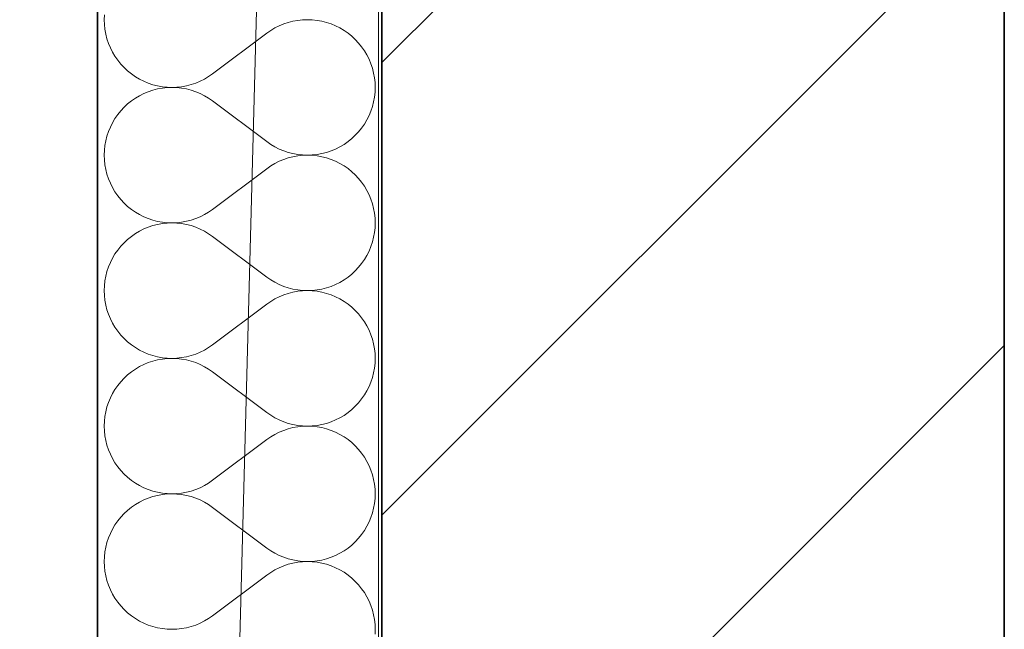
# Model space of a CAD drawing. Header units: millimetres. Extents: x 82175 to 237000, y 24756 to 471700.
# Tile 145 of 256: x 92576 to 93130, y 375511 to 375854. Entities that reach past the tile are written whole.
import ezdxf

# ---------------------------------------------------------------- set-up
doc = ezdxf.new("R2010")
doc.units = ezdxf.units.MM
for name, color, linetype in [('- A - ocieplenie', 8, 'Continuous'), ('Konstrukcja - Stropy', 8, 'Continuous'), ('Konstrukcja - Ściany zewnętrzne', 8, 'Continuous')]:
    doc.layers.add(name, color=color, linetype=linetype)

# ---------------------------------------------------------------- blocks, each defined once
blk = doc.blocks.new('*X28')
at = {"layer": '- A - ocieplenie', "linetype": 'Continuous', "lineweight": 13, "ltscale": 100}
for p, q in [((19781.38, 385388.53), (19781.29, 385385.81)), ((19781.29, 385385.81), (19781.38, 385383.09)), ((19892.83, 385385.71), (19890.13, 385385.42)), ((19895.55, 385385.81), (19892.83, 385385.71)), ((19898.27, 385385.72), (19895.55, 385385.81)), ((19900.97, 385385.43), (19898.27, 385385.72)), ((19903.65, 385384.94), (19900.97, 385385.43)), ((19781.38, 385383.09), (19781.68, 385380.39)), ((19781.68, 385380.39), (19782.16, 385377.71)), ((19877.29, 385381.14), (19874.95, 385379.74)), ((19879.72, 385382.35), (19877.29, 385381.14)), ((19882.23, 385383.4), (19879.72, 385382.35)), ((19884.81, 385384.26), (19882.23, 385383.4)), ((19887.45, 385384.93), (19884.81, 385384.26)), ((19890.13, 385385.42), (19887.45, 385384.93)), ((19906.29, 385384.27), (19903.65, 385384.94)), ((19908.87, 385383.42), (19906.29, 385384.27)), ((19911.38, 385382.38), (19908.87, 385383.42)), ((19913.82, 385381.16), (19911.38, 385382.38)), ((19916.16, 385379.77), (19913.82, 385381.16)), ((19782.16, 385377.71), (19782.83, 385375.07)), ((19782.83, 385375.07), (19783.69, 385372.49)), ((19872.72, 385378.19), (19842.24, 385355.33)), ((19874.95, 385379.74), (19872.72, 385378.19)), ((19918.39, 385378.22), (19916.16, 385379.77)), ((19920.51, 385376.51), (19918.39, 385378.22)), ((19922.5, 385374.66), (19920.51, 385376.51)), ((19924.36, 385372.67), (19922.5, 385374.66)), ((19783.69, 385372.49), (19784.73, 385369.98)), ((19784.73, 385369.98), (19785.95, 385367.55)), ((19926.06, 385370.55), (19924.36, 385372.67)), ((19927.62, 385368.32), (19926.06, 385370.55)), ((19785.95, 385367.55), (19787.34, 385365.21)), ((19787.34, 385365.21), (19788.89, 385362.97)), ((19929.01, 385365.98), (19927.62, 385368.32)), ((19930.22, 385363.55), (19929.01, 385365.98)), ((19931.26, 385361.03), (19930.22, 385363.55)), ((19788.89, 385362.97), (19790.6, 385360.85)), ((19790.6, 385360.85), (19792.45, 385358.86)), ((19792.45, 385358.86), (19794.45, 385357.01)), ((19932.12, 385358.45), (19931.26, 385361.03)), ((19932.8, 385355.82), (19932.12, 385358.45)), ((19794.45, 385357.01), (19796.56, 385355.3)), ((19796.56, 385355.3), (19798.8, 385353.75)), ((19798.8, 385353.75), (19801.14, 385352.37)), ((19801.14, 385352.37), (19803.57, 385351.15)), ((19835.24, 385351.17), (19837.67, 385352.39)), ((19837.67, 385352.39), (19840.01, 385353.78)), ((19840.01, 385353.78), (19842.24, 385355.33)), ((19933.28, 385353.14), (19932.8, 385355.82)), ((19933.57, 385350.43), (19933.28, 385353.14)), ((19803.57, 385351.15), (19806.09, 385350.11)), ((19806.09, 385350.11), (19808.67, 385349.25)), ((19808.67, 385349.25), (19811.31, 385348.58)), ((19811.31, 385346.85), (19808.67, 385346.18)), ((19811.31, 385348.58), (19813.98, 385348.1)), ((19813.98, 385347.33), (19811.31, 385346.85)), ((19813.98, 385348.1), (19816.69, 385347.81)), ((19816.69, 385347.62), (19813.98, 385347.33)), ((19816.69, 385347.81), (19819.41, 385347.72)), ((19819.41, 385347.72), (19816.69, 385347.62)), ((19819.41, 385347.72), (19822.13, 385347.81)), ((19822.13, 385347.62), (19819.41, 385347.72)), ((19822.13, 385347.81), (19824.83, 385348.11)), ((19824.83, 385347.32), (19822.13, 385347.62)), ((19824.83, 385348.11), (19827.51, 385348.59)), ((19827.51, 385346.84), (19824.83, 385347.32)), ((19827.51, 385348.59), (19830.14, 385349.27)), ((19830.14, 385346.16), (19827.51, 385346.84)), ((19830.14, 385349.27), (19832.72, 385350.13)), ((19832.72, 385350.13), (19835.24, 385351.17)), ((19933.67, 385347.72), (19933.57, 385350.43)), ((19933.57, 385345), (19933.67, 385347.72)), ((19798.8, 385341.68), (19796.56, 385340.13)), ((19801.14, 385343.06), (19798.8, 385341.68)), ((19803.57, 385344.28), (19801.14, 385343.06)), ((19806.09, 385345.32), (19803.57, 385344.28)), ((19808.67, 385346.18), (19806.09, 385345.32)), ((19832.72, 385345.3), (19830.14, 385346.16)), ((19835.24, 385344.26), (19832.72, 385345.3)), ((19837.67, 385343.04), (19835.24, 385344.26)), ((19840.01, 385341.65), (19837.67, 385343.04)), ((19842.24, 385340.1), (19840.01, 385341.65)), ((19932.8, 385339.61), (19933.28, 385342.29)), ((19933.28, 385342.29), (19933.57, 385345)), ((19792.45, 385336.57), (19790.6, 385334.58)), ((19794.45, 385338.42), (19792.45, 385336.57)), ((19796.56, 385340.13), (19794.45, 385338.42)), ((19872.72, 385317.24), (19842.24, 385340.1)), ((19931.26, 385334.4), (19932.12, 385336.98)), ((19932.12, 385336.98), (19932.8, 385339.61)), ((19787.34, 385330.22), (19785.95, 385327.88)), ((19788.89, 385332.46), (19787.34, 385330.22)), ((19790.6, 385334.58), (19788.89, 385332.46)), ((19929.01, 385329.45), (19930.22, 385331.88)), ((19930.22, 385331.88), (19931.26, 385334.4)), ((19784.73, 385325.45), (19783.69, 385322.94)), ((19785.95, 385327.88), (19784.73, 385325.45)), ((19924.36, 385322.76), (19926.06, 385324.88)), ((19926.06, 385324.88), (19927.62, 385327.11)), ((19927.62, 385327.11), (19929.01, 385329.45)), ((19782.83, 385320.36), (19782.16, 385317.72)), ((19783.69, 385322.94), (19782.83, 385320.36)), ((19920.51, 385318.92), (19922.5, 385320.77)), ((19922.5, 385320.77), (19924.36, 385322.76)), ((19781.68, 385315.04), (19781.38, 385312.34)), ((19782.16, 385317.72), (19781.68, 385315.04)), ((19872.72, 385317.24), (19874.95, 385315.69)), ((19874.95, 385315.69), (19877.29, 385314.3)), ((19877.29, 385314.3), (19879.72, 385313.08)), ((19911.38, 385313.06), (19913.82, 385314.27)), ((19913.82, 385314.27), (19916.16, 385315.66)), ((19916.16, 385315.66), (19918.39, 385317.21)), ((19918.39, 385317.21), (19920.51, 385318.92)), ((19781.38, 385312.34), (19781.29, 385309.62)), ((19781.29, 385309.62), (19781.38, 385306.9)), ((19879.72, 385313.08), (19882.23, 385312.03)), ((19882.23, 385312.03), (19884.81, 385311.17)), ((19884.81, 385308.07), (19882.23, 385307.21)), ((19884.81, 385311.17), (19887.45, 385310.5)), ((19887.45, 385308.74), (19884.81, 385308.07)), ((19887.45, 385310.5), (19890.13, 385310.01)), ((19890.13, 385309.23), (19887.45, 385308.74)), ((19890.13, 385310.01), (19892.83, 385309.72)), ((19892.83, 385309.52), (19890.13, 385309.23)), ((19892.83, 385309.72), (19895.55, 385309.62)), ((19895.55, 385309.62), (19892.83, 385309.52)), ((19895.55, 385309.62), (19898.27, 385309.72)), ((19898.27, 385309.52), (19895.55, 385309.62)), ((19898.27, 385309.72), (19900.97, 385310)), ((19900.97, 385309.24), (19898.27, 385309.52)), ((19900.97, 385310), (19903.65, 385310.49)), ((19903.65, 385308.75), (19900.97, 385309.24)), ((19903.65, 385310.49), (19906.29, 385311.16)), ((19906.29, 385308.08), (19903.65, 385308.75)), ((19906.29, 385311.16), (19908.87, 385312.02)), ((19908.87, 385307.22), (19906.29, 385308.08)), ((19908.87, 385312.02), (19911.38, 385313.06)), ((19781.38, 385306.9), (19781.68, 385304.2)), ((19781.68, 385304.2), (19782.16, 385301.52)), ((19874.95, 385303.55), (19872.72, 385302)), ((19877.29, 385304.94), (19874.95, 385303.55)), ((19879.72, 385306.16), (19877.29, 385304.94)), ((19882.23, 385307.21), (19879.72, 385306.16)), ((19911.38, 385306.18), (19908.87, 385307.22)), ((19913.82, 385304.97), (19911.38, 385306.18)), ((19916.16, 385303.58), (19913.82, 385304.97)), ((19918.39, 385302.03), (19916.16, 385303.58)), ((19782.16, 385301.52), (19782.83, 385298.88)), ((19782.83, 385298.88), (19783.69, 385296.3)), ((19872.72, 385302), (19842.24, 385279.14)), ((19920.51, 385300.32), (19918.39, 385302.03)), ((19922.5, 385298.47), (19920.51, 385300.32)), ((19924.36, 385296.48), (19922.5, 385298.47)), ((19783.69, 385296.3), (19784.73, 385293.79)), ((19784.73, 385293.79), (19785.95, 385291.36)), ((19785.95, 385291.36), (19787.34, 385289.02)), ((19926.06, 385294.36), (19924.36, 385296.48)), ((19927.62, 385292.13), (19926.06, 385294.36)), ((19929.01, 385289.79), (19927.62, 385292.13)), ((19787.34, 385289.02), (19788.89, 385286.78)), ((19788.89, 385286.78), (19790.6, 385284.66)), ((19930.22, 385287.36), (19929.01, 385289.79)), ((19931.26, 385284.84), (19930.22, 385287.36)), ((19790.6, 385284.66), (19792.45, 385282.67)), ((19792.45, 385282.67), (19794.45, 385280.82)), ((19794.45, 385280.82), (19796.56, 385279.11)), ((19932.12, 385282.26), (19931.26, 385284.84)), ((19932.8, 385279.63), (19932.12, 385282.26)), ((19796.56, 385279.11), (19798.8, 385277.56)), ((19798.8, 385277.56), (19801.14, 385276.18)), ((19801.14, 385276.18), (19803.57, 385274.96)), ((19803.57, 385274.96), (19806.09, 385273.92)), ((19832.72, 385273.94), (19835.24, 385274.98)), ((19835.24, 385274.98), (19837.67, 385276.2)), ((19837.67, 385276.2), (19840.01, 385277.59)), ((19840.01, 385277.59), (19842.24, 385279.14)), ((19933.28, 385276.95), (19932.8, 385279.63)), ((19933.57, 385274.24), (19933.28, 385276.95)), ((19806.09, 385273.92), (19808.67, 385273.06)), ((19808.67, 385269.99), (19806.09, 385269.13)), ((19808.67, 385273.06), (19811.31, 385272.39)), ((19811.31, 385270.66), (19808.67, 385269.99)), ((19811.31, 385272.39), (19813.98, 385271.91)), ((19813.98, 385271.14), (19811.31, 385270.66)), ((19813.98, 385271.91), (19816.69, 385271.62)), ((19816.69, 385271.43), (19813.98, 385271.14)), ((19816.69, 385271.62), (19819.41, 385271.52)), ((19819.41, 385271.52), (19816.69, 385271.43)), ((19819.41, 385271.52), (19822.13, 385271.62)), ((19822.13, 385271.43), (19819.41, 385271.52)), ((19822.13, 385271.62), (19824.83, 385271.92)), ((19824.83, 385271.13), (19822.13, 385271.43)), ((19824.83, 385271.92), (19827.51, 385272.4)), ((19827.51, 385270.65), (19824.83, 385271.13)), ((19827.51, 385272.4), (19830.14, 385273.08)), ((19830.14, 385269.97), (19827.51, 385270.65)), ((19830.14, 385273.08), (19832.72, 385273.94)), ((19832.72, 385269.11), (19830.14, 385269.97)), ((19933.67, 385271.52), (19933.57, 385274.24)), ((19933.57, 385268.81), (19933.67, 385271.52)), ((19796.56, 385263.93), (19794.45, 385262.23)), ((19798.8, 385265.49), (19796.56, 385263.93)), ((19801.14, 385266.87), (19798.8, 385265.49)), ((19803.57, 385268.09), (19801.14, 385266.87)), ((19806.09, 385269.13), (19803.57, 385268.09)), ((19835.24, 385268.07), (19832.72, 385269.11)), ((19837.67, 385266.85), (19835.24, 385268.07)), ((19840.01, 385265.46), (19837.67, 385266.85)), ((19842.24, 385263.91), (19840.01, 385265.46)), ((19872.72, 385241.05), (19842.24, 385263.91)), ((19932.8, 385263.42), (19933.28, 385266.1)), ((19933.28, 385266.1), (19933.57, 385268.81)), ((19790.6, 385258.38), (19788.89, 385256.27)), ((19792.45, 385260.38), (19790.6, 385258.38)), ((19794.45, 385262.23), (19792.45, 385260.38)), ((19930.22, 385255.69), (19931.26, 385258.21)), ((19931.26, 385258.21), (19932.12, 385260.79)), ((19932.12, 385260.79), (19932.8, 385263.42)), ((19787.34, 385254.03), (19785.95, 385251.69)), ((19788.89, 385256.27), (19787.34, 385254.03)), ((19927.62, 385250.92), (19929.01, 385253.26)), ((19929.01, 385253.26), (19930.22, 385255.69)), ((19784.73, 385249.26), (19783.69, 385246.75)), ((19785.95, 385251.69), (19784.73, 385249.26)), ((19924.36, 385246.57), (19926.06, 385248.69)), ((19926.06, 385248.69), (19927.62, 385250.92)), ((19782.16, 385241.53), (19781.68, 385238.85)), ((19782.83, 385244.17), (19782.16, 385241.53)), ((19783.69, 385246.75), (19782.83, 385244.17)), ((19918.39, 385241.02), (19920.51, 385242.73)), ((19920.51, 385242.73), (19922.5, 385244.58)), ((19922.5, 385244.58), (19924.36, 385246.57)), ((19781.38, 385236.15), (19781.29, 385233.43)), ((19781.68, 385238.85), (19781.38, 385236.15)), ((19872.72, 385241.05), (19874.95, 385239.49)), ((19874.95, 385239.49), (19877.29, 385238.1)), ((19877.29, 385238.1), (19879.72, 385236.88)), ((19879.72, 385236.88), (19882.23, 385235.84)), ((19908.87, 385235.82), (19911.38, 385236.86)), ((19911.38, 385236.86), (19913.82, 385238.08)), ((19913.82, 385238.08), (19916.16, 385239.47)), ((19916.16, 385239.47), (19918.39, 385241.02)), ((19781.29, 385233.43), (19781.38, 385230.71)), ((19781.38, 385230.71), (19781.68, 385228.01)), ((19882.23, 385231.02), (19879.72, 385229.97)), ((19882.23, 385235.84), (19884.81, 385234.98)), ((19884.81, 385231.88), (19882.23, 385231.02)), ((19884.81, 385234.98), (19887.45, 385234.31)), ((19887.45, 385232.55), (19884.81, 385231.88)), ((19887.45, 385234.31), (19890.13, 385233.82)), ((19890.13, 385233.04), (19887.45, 385232.55)), ((19890.13, 385233.82), (19892.83, 385233.53)), ((19892.83, 385233.33), (19890.13, 385233.04)), ((19892.83, 385233.53), (19895.55, 385233.43)), ((19895.55, 385233.43), (19892.83, 385233.33)), ((19895.55, 385233.43), (19898.27, 385233.52)), ((19898.27, 385233.33), (19895.55, 385233.43)), ((19898.27, 385233.52), (19900.97, 385233.81)), ((19900.97, 385233.04), (19898.27, 385233.33)), ((19900.97, 385233.81), (19903.65, 385234.3)), ((19903.65, 385232.56), (19900.97, 385233.04)), ((19903.65, 385234.3), (19906.29, 385234.97)), ((19906.29, 385231.89), (19903.65, 385232.56)), ((19906.29, 385234.97), (19908.87, 385235.82)), ((19908.87, 385231.03), (19906.29, 385231.89)), ((19911.38, 385229.99), (19908.87, 385231.03)), ((19781.68, 385228.01), (19782.16, 385225.33)), ((19782.16, 385225.33), (19782.83, 385222.69)), ((19872.72, 385225.81), (19842.24, 385202.95)), ((19874.95, 385227.36), (19872.72, 385225.81)), ((19877.29, 385228.75), (19874.95, 385227.36)), ((19879.72, 385229.97), (19877.29, 385228.75)), ((19913.82, 385228.78), (19911.38, 385229.99)), ((19916.16, 385227.39), (19913.82, 385228.78)), ((19918.39, 385225.84), (19916.16, 385227.39)), ((19920.51, 385224.13), (19918.39, 385225.84)), ((19782.83, 385222.69), (19783.69, 385220.11)), ((19783.69, 385220.11), (19784.73, 385217.6)), ((19922.5, 385222.28), (19920.51, 385224.13)), ((19924.36, 385220.29), (19922.5, 385222.28)), ((19926.06, 385218.17), (19924.36, 385220.29)), ((19784.73, 385217.6), (19785.95, 385215.17)), ((19785.95, 385215.17), (19787.34, 385212.83)), ((19927.62, 385215.94), (19926.06, 385218.17)), ((19929.01, 385213.6), (19927.62, 385215.94)), ((19787.34, 385212.83), (19788.89, 385210.59)), ((19788.89, 385210.59), (19790.6, 385208.47)), ((19790.6, 385208.47), (19792.45, 385206.48)), ((19930.22, 385211.17), (19929.01, 385213.6)), ((19931.26, 385208.65), (19930.22, 385211.17)), ((19932.12, 385206.07), (19931.26, 385208.65)), ((19792.45, 385206.48), (19794.45, 385204.63)), ((19794.45, 385204.63), (19796.56, 385202.92)), ((19796.56, 385202.92), (19798.8, 385201.37)), ((19840.01, 385201.4), (19842.24, 385202.95)), ((19932.8, 385203.44), (19932.12, 385206.07)), ((19933.28, 385200.76), (19932.8, 385203.44)), ((19798.8, 385201.37), (19801.14, 385199.99)), ((19801.14, 385199.99), (19803.57, 385198.77)), ((19803.57, 385198.77), (19806.09, 385197.73)), ((19806.09, 385197.73), (19808.67, 385196.87)), ((19830.14, 385196.89), (19832.72, 385197.75)), ((19832.72, 385197.75), (19835.24, 385198.79)), ((19835.24, 385198.79), (19837.67, 385200.01)), ((19837.67, 385200.01), (19840.01, 385201.4)), ((19933.57, 385198.05), (19933.28, 385200.76)), ((19933.67, 385195.33), (19933.57, 385198.05)), ((19803.57, 385191.9), (19801.14, 385190.68)), ((19806.09, 385192.94), (19803.57, 385191.9)), ((19808.67, 385193.8), (19806.09, 385192.94)), ((19808.67, 385196.87), (19811.31, 385196.2)), ((19811.31, 385194.47), (19808.67, 385193.8)), ((19811.31, 385196.2), (19813.98, 385195.72)), ((19813.98, 385194.95), (19811.31, 385194.47)), ((19813.98, 385195.72), (19816.69, 385195.43)), ((19816.69, 385195.24), (19813.98, 385194.95)), ((19816.69, 385195.43), (19819.41, 385195.33)), ((19819.41, 385195.33), (19816.69, 385195.24)), ((19819.41, 385195.33), (19822.13, 385195.43)), ((19822.13, 385195.24), (19819.41, 385195.33)), ((19822.13, 385195.43), (19824.83, 385195.73)), ((19824.83, 385194.94), (19822.13, 385195.24)), ((19824.83, 385195.73), (19827.51, 385196.21)), ((19827.51, 385194.46), (19824.83, 385194.94)), ((19827.51, 385196.21), (19830.14, 385196.89)), ((19830.14, 385193.78), (19827.51, 385194.46)), ((19832.72, 385192.92), (19830.14, 385193.78)), ((19835.24, 385191.88), (19832.72, 385192.92)), ((19837.67, 385190.66), (19835.24, 385191.88)), ((19933.28, 385189.91), (19933.57, 385192.62)), ((19933.57, 385192.62), (19933.67, 385195.33)), ((19796.56, 385187.74), (19794.45, 385186.04)), ((19798.8, 385189.3), (19796.56, 385187.74)), ((19801.14, 385190.68), (19798.8, 385189.3)), ((19840.01, 385189.27), (19837.67, 385190.66)), ((19842.24, 385187.72), (19840.01, 385189.27)), ((19872.72, 385164.86), (19842.24, 385187.72)), ((19932.12, 385184.6), (19932.8, 385187.23)), ((19932.8, 385187.23), (19933.28, 385189.91)), ((19790.6, 385182.19), (19788.89, 385180.08)), ((19792.45, 385184.18), (19790.6, 385182.19)), ((19794.45, 385186.04), (19792.45, 385184.18)), ((19930.22, 385179.5), (19931.26, 385182.02)), ((19931.26, 385182.02), (19932.12, 385184.6)), ((19785.95, 385175.5), (19784.73, 385173.07)), ((19787.34, 385177.84), (19785.95, 385175.5)), ((19788.89, 385180.08), (19787.34, 385177.84)), ((19927.62, 385174.73), (19929.01, 385177.07)), ((19929.01, 385177.07), (19930.22, 385179.5)), ((19783.69, 385170.56), (19782.83, 385167.98)), ((19784.73, 385173.07), (19783.69, 385170.56)), ((19922.5, 385168.39), (19924.36, 385170.38)), ((19924.36, 385170.38), (19926.06, 385172.5)), ((19926.06, 385172.5), (19927.62, 385174.73)), ((19782.16, 385165.34), (19781.68, 385162.66)), ((19782.83, 385167.98), (19782.16, 385165.34)), ((19872.72, 385164.86), (19874.95, 385163.3)), ((19916.16, 385163.28), (19918.39, 385164.83)), ((19918.39, 385164.83), (19920.51, 385166.54)), ((19920.51, 385166.54), (19922.5, 385168.39)), ((19781.38, 385159.96), (19781.29, 385157.24)), ((19781.68, 385162.66), (19781.38, 385159.96)), ((19874.95, 385163.3), (19877.29, 385161.91)), ((19877.29, 385161.91), (19879.72, 385160.69)), ((19879.72, 385160.69), (19882.23, 385159.65)), ((19882.23, 385159.65), (19884.81, 385158.79)), ((19884.81, 385158.79), (19887.45, 385158.12)), ((19903.65, 385158.11), (19906.29, 385158.78)), ((19906.29, 385158.78), (19908.87, 385159.63)), ((19908.87, 385159.63), (19911.38, 385160.67)), ((19911.38, 385160.67), (19913.82, 385161.89)), ((19913.82, 385161.89), (19916.16, 385163.28)), ((19781.29, 385157.24), (19781.38, 385154.52)), ((19781.38, 385154.52), (19781.68, 385151.82)), ((19879.72, 385153.78), (19877.29, 385152.56)), ((19882.23, 385154.83), (19879.72, 385153.78)), ((19884.81, 385155.69), (19882.23, 385154.83)), ((19887.45, 385156.36), (19884.81, 385155.69)), ((19887.45, 385158.12), (19890.13, 385157.63)), ((19890.13, 385156.85), (19887.45, 385156.36)), ((19890.13, 385157.63), (19892.83, 385157.34)), ((19892.83, 385157.14), (19890.13, 385156.85)), ((19892.83, 385157.34), (19895.55, 385157.24)), ((19895.55, 385157.24), (19892.83, 385157.14)), ((19895.55, 385157.24), (19898.27, 385157.33)), ((19898.27, 385157.14), (19895.55, 385157.24)), ((19898.27, 385157.33), (19900.97, 385157.62)), ((19900.97, 385156.85), (19898.27, 385157.14)), ((19900.97, 385157.62), (19903.65, 385158.11)), ((19903.65, 385156.37), (19900.97, 385156.85)), ((19906.29, 385155.7), (19903.65, 385156.37)), ((19908.87, 385154.84), (19906.29, 385155.7)), ((19911.38, 385153.8), (19908.87, 385154.84)), ((19913.82, 385152.59), (19911.38, 385153.8)), ((19781.68, 385151.82), (19782.16, 385149.14)), ((19782.16, 385149.14), (19782.83, 385146.5)), ((19872.72, 385149.62), (19842.24, 385126.76)), ((19874.95, 385151.17), (19872.72, 385149.62)), ((19877.29, 385152.56), (19874.95, 385151.17)), ((19916.16, 385151.2), (19913.82, 385152.59)), ((19918.39, 385149.65), (19916.16, 385151.2)), ((19920.51, 385147.94), (19918.39, 385149.65)), ((19922.5, 385146.09), (19920.51, 385147.94)), ((19782.83, 385146.5), (19783.69, 385143.92)), ((19783.69, 385143.92), (19784.73, 385141.41)), ((19924.36, 385144.1), (19922.5, 385146.09)), ((19926.06, 385141.98), (19924.36, 385144.1)), ((19927.62, 385139.75), (19926.06, 385141.98)), ((19784.73, 385141.41), (19785.95, 385138.98)), ((19785.95, 385138.98), (19787.34, 385136.64)), ((19787.34, 385136.64), (19788.89, 385134.4)), ((19929.01, 385137.41), (19927.62, 385139.75)), ((19930.22, 385134.98), (19929.01, 385137.41)), ((19788.89, 385134.4), (19790.6, 385132.28)), ((19790.6, 385132.28), (19792.45, 385130.29)), ((19931.26, 385132.46), (19930.22, 385134.98)), ((19932.12, 385129.88), (19931.26, 385132.46)), ((19792.45, 385130.29), (19794.45, 385128.44)), ((19794.45, 385128.44), (19796.56, 385126.73)), ((19796.56, 385126.73), (19798.8, 385125.18)), ((19798.8, 385125.18), (19801.14, 385123.8)), ((19837.67, 385123.82), (19840.01, 385125.21)), ((19840.01, 385125.21), (19842.24, 385126.76)), ((19932.8, 385127.24), (19932.12, 385129.88)), ((19933.28, 385124.57), (19932.8, 385127.24)), ((19801.14, 385123.8), (19803.57, 385122.58)), ((19803.57, 385122.58), (19806.09, 385121.54)), ((19806.09, 385121.54), (19808.67, 385120.68)), ((19808.67, 385120.68), (19811.31, 385120.01)), ((19811.31, 385120.01), (19813.98, 385119.53)), ((19824.83, 385119.54), (19827.51, 385120.02)), ((19827.51, 385120.02), (19830.14, 385120.69)), ((19830.14, 385120.69), (19832.72, 385121.56)), ((19832.72, 385121.56), (19835.24, 385122.6)), ((19835.24, 385122.6), (19837.67, 385123.82)), ((19933.57, 385121.86), (19933.28, 385124.57)), ((19933.67, 385119.14), (19933.57, 385121.86)), ((19801.14, 385114.49), (19798.8, 385113.1)), ((19803.57, 385115.71), (19801.14, 385114.49)), ((19806.09, 385116.75), (19803.57, 385115.71)), ((19808.67, 385117.61), (19806.09, 385116.75)), ((19811.31, 385118.28), (19808.67, 385117.61)), ((19813.98, 385118.76), (19811.31, 385118.28)), ((19813.98, 385119.53), (19816.69, 385119.24)), ((19816.69, 385119.05), (19813.98, 385118.76)), ((19816.69, 385119.24), (19819.41, 385119.14)), ((19819.41, 385119.14), (19816.69, 385119.05)), ((19819.41, 385119.14), (19822.13, 385119.24)), ((19822.13, 385119.04), (19819.41, 385119.14)), ((19822.13, 385119.24), (19824.83, 385119.54)), ((19824.83, 385118.75), (19822.13, 385119.04)), ((19827.51, 385118.27), (19824.83, 385118.75)), ((19830.14, 385117.59), (19827.51, 385118.27)), ((19832.72, 385116.73), (19830.14, 385117.59)), ((19835.24, 385115.69), (19832.72, 385116.73)), ((19837.67, 385114.47), (19835.24, 385115.69)), ((19840.01, 385113.08), (19837.67, 385114.47)), ((19933.28, 385113.72), (19933.57, 385116.43)), ((19933.57, 385116.43), (19933.67, 385119.14)), ((19794.45, 385109.85), (19792.45, 385107.99)), ((19796.56, 385111.55), (19794.45, 385109.85)), ((19798.8, 385113.1), (19796.56, 385111.55)), ((19842.24, 385111.52), (19840.01, 385113.08)), ((19872.72, 385088.67), (19842.24, 385111.52)), ((19932.12, 385108.41), (19932.8, 385111.04)), ((19932.8, 385111.04), (19933.28, 385113.72)), ((19788.89, 385103.89), (19787.34, 385101.65)), ((19790.6, 385106), (19788.89, 385103.89)), ((19792.45, 385107.99), (19790.6, 385106)), ((19929.01, 385100.88), (19930.22, 385103.31)), ((19930.22, 385103.31), (19931.26, 385105.83)), ((19931.26, 385105.83), (19932.12, 385108.41)), ((19785.95, 385099.31), (19784.73, 385096.88)), ((19787.34, 385101.65), (19785.95, 385099.31)), ((19926.06, 385096.31), (19927.62, 385098.54)), ((19927.62, 385098.54), (19929.01, 385100.88)), ((19783.69, 385094.37), (19782.83, 385091.79)), ((19784.73, 385096.88), (19783.69, 385094.37)), ((19920.51, 385090.34), (19922.5, 385092.2)), ((19922.5, 385092.2), (19924.36, 385094.19)), ((19924.36, 385094.19), (19926.06, 385096.31)), ((19781.68, 385086.47), (19781.38, 385083.77)), ((19782.16, 385089.15), (19781.68, 385086.47)), ((19782.83, 385091.79), (19782.16, 385089.15)), ((19872.72, 385088.67), (19874.95, 385087.11)), ((19874.95, 385087.11), (19877.29, 385085.72)), ((19913.82, 385085.7), (19916.16, 385087.09)), ((19916.16, 385087.09), (19918.39, 385088.64)), ((19918.39, 385088.64), (19920.51, 385090.34)), ((19781.38, 385083.77), (19781.29, 385081.05)), ((19781.29, 385081.05), (19781.38, 385078.33)), ((19877.29, 385085.72), (19879.72, 385084.5)), ((19879.72, 385084.5), (19882.23, 385083.46)), ((19882.23, 385083.46), (19884.81, 385082.6)), ((19884.81, 385082.6), (19887.45, 385081.93)), ((19887.45, 385081.93), (19890.13, 385081.44)), ((19890.13, 385081.44), (19892.83, 385081.15)), ((19892.83, 385080.95), (19890.13, 385080.66)), ((19892.83, 385081.15), (19895.55, 385081.05)), ((19895.55, 385081.05), (19892.83, 385080.95)), ((19895.55, 385081.05), (19898.27, 385081.14)), ((19898.27, 385080.95), (19895.55, 385081.05)), ((19898.27, 385081.14), (19900.97, 385081.43)), ((19900.97, 385080.66), (19898.27, 385080.95)), ((19900.97, 385081.43), (19903.65, 385081.91)), ((19903.65, 385081.91), (19906.29, 385082.59)), ((19906.29, 385082.59), (19908.87, 385083.44)), ((19908.87, 385083.44), (19911.38, 385084.48)), ((19911.38, 385084.48), (19913.82, 385085.7)), ((19781.38, 385078.33), (19781.68, 385075.62)), ((19781.68, 385075.62), (19782.16, 385072.95)), ((19877.29, 385076.37), (19874.95, 385074.98)), ((19879.72, 385077.59), (19877.29, 385076.37)), ((19882.23, 385078.64), (19879.72, 385077.59)), ((19884.81, 385079.5), (19882.23, 385078.64)), ((19887.45, 385080.17), (19884.81, 385079.5)), ((19890.13, 385080.66), (19887.45, 385080.17)), ((19903.65, 385080.18), (19900.97, 385080.66)), ((19906.29, 385079.51), (19903.65, 385080.18)), ((19908.87, 385078.65), (19906.29, 385079.51)), ((19911.38, 385077.61), (19908.87, 385078.65)), ((19913.82, 385076.4), (19911.38, 385077.61)), ((19916.16, 385075.01), (19913.82, 385076.4)), ((19782.16, 385072.95), (19782.83, 385070.31)), ((19782.83, 385070.31), (19783.69, 385067.73)), ((19872.72, 385073.43), (19842.24, 385050.57)), ((19874.95, 385074.98), (19872.72, 385073.43)), ((19918.39, 385073.46), (19916.16, 385075.01)), ((19920.51, 385071.75), (19918.39, 385073.46)), ((19922.5, 385069.9), (19920.51, 385071.75)), ((19924.36, 385067.91), (19922.5, 385069.9)), ((19783.69, 385067.73), (19784.73, 385065.22)), ((19784.73, 385065.22), (19785.95, 385062.78)), ((19926.06, 385065.79), (19924.36, 385067.91)), ((19927.62, 385063.56), (19926.06, 385065.79)), ((19785.95, 385062.78), (19787.34, 385060.45)), ((19787.34, 385060.45), (19788.89, 385058.21)), ((19929.01, 385061.22), (19927.62, 385063.56)), ((19930.22, 385058.78), (19929.01, 385061.22)), ((19931.26, 385056.27), (19930.22, 385058.78)), ((19788.89, 385058.21), (19790.6, 385056.09)), ((19790.6, 385056.09), (19792.45, 385054.1)), ((19792.45, 385054.1), (19794.45, 385052.25)), ((19932.12, 385053.69), (19931.26, 385056.27)), ((19932.8, 385051.05), (19932.12, 385053.69)), ((19794.45, 385052.25), (19796.56, 385050.54)), ((19796.56, 385050.54), (19798.8, 385048.99)), ((19798.8, 385048.99), (19801.14, 385047.61)), ((19837.67, 385047.63), (19840.01, 385049.02)), ((19840.01, 385049.02), (19842.24, 385050.57)), ((19933.28, 385048.38), (19932.8, 385051.05)), ((19933.57, 385045.67), (19933.28, 385048.38)), ((19801.14, 385047.61), (19803.57, 385046.39)), ((19803.57, 385046.39), (19806.09, 385045.35)), ((19806.09, 385045.35), (19808.67, 385044.49)), ((19808.67, 385044.49), (19811.31, 385043.82)), ((19811.31, 385043.82), (19813.98, 385043.34)), ((19813.98, 385043.34), (19816.69, 385043.05)), ((19816.69, 385043.05), (19819.41, 385042.95)), ((19819.41, 385042.95), (19822.13, 385043.05)), ((19822.13, 385043.05), (19824.83, 385043.34)), ((19824.83, 385043.34), (19827.51, 385043.83)), ((19827.51, 385043.83), (19830.14, 385044.5)), ((19830.14, 385044.5), (19832.72, 385045.37)), ((19832.72, 385045.37), (19835.24, 385046.41)), ((19835.24, 385046.41), (19837.67, 385047.63)), ((19933.67, 385042.95), (19933.57, 385045.67)), ((19933.57, 385040.23), (19933.67, 385042.95))]:
    blk.add_line(p, q, dxfattribs=at)

msp = doc.modelspace()

# ---------------------------------------------------------------- hatches: boundary and pattern name
at = {"layer": 'Konstrukcja - Ściany zewnętrzne', "linetype": 'Continuous', "lineweight": 13}
h = msp.add_hatch(dxfattribs=at)
h.set_pattern_fill('Bloczki_ceramiczne_0002', color=8, style=0, pattern_type=2)
h.set_pattern_definition([(45, (-135208.59, 662558.78), (-127.27922, 127.27922), [])])
h.paths.add_polyline_path([(93129.92, 376275.27), (92779.92, 376275.27), (92779.92, 375395.27), (93129.92, 375395.27)])

# ---------------------------------------------------------------- linework, layer by layer
at = {"layer": '- A - ocieplenie', "color": 8, "linetype": 'Continuous', "lineweight": 35, "ltscale": 100, "flags": 128}
for points in [[(92619.92, 377975.27), (92619.92, 373212.75)], [(92779.92, 373362.06), (92779.92, 377975.27)]]:
    msp.add_lwpolyline(points, dxfattribs=at)
at = {"color": 8, "linetype": 'Continuous', "lineweight": 35, "ltscale": 100, "flags": 128}
for points in [[(92779.92, 376275.27), (92779.92, 375395.27)], [(93129.92, 375395.27), (93129.92, 376275.27)]]:
    msp.add_lwpolyline(points, dxfattribs=at)
at = {"layer": 'Konstrukcja - Stropy', "color": 8, "linetype": 'Continuous', "lineweight": 13, "ltscale": 100, "flags": 128}
for points in [[(86119.98, 373370.84), (92642.83, 373370.84), (92779.92, 378499), (92779.92, 386151.07), (86119.98, 386151.07)], [(86119.98, 373370.84), (92779.92, 373362.06), (92779.92, 378499), (92779.92, 386151.07), (86119.98, 386151.07)], [(92778.07, 381281.04), (92778.07, 373312.87), (95320, 373312.87), (95320, 381281.04)]]:
    msp.add_lwpolyline(points, close=True, dxfattribs=at)

# ---------------------------------------------------------------- block references
at = {"color": 8, "linetype": 'Continuous', "lineweight": 20, "ltscale": 100}
msp.add_blockref('*X28', (72842.44, -9531.59), dxfattribs=at)

doc.saveas('drawing.dxf')
